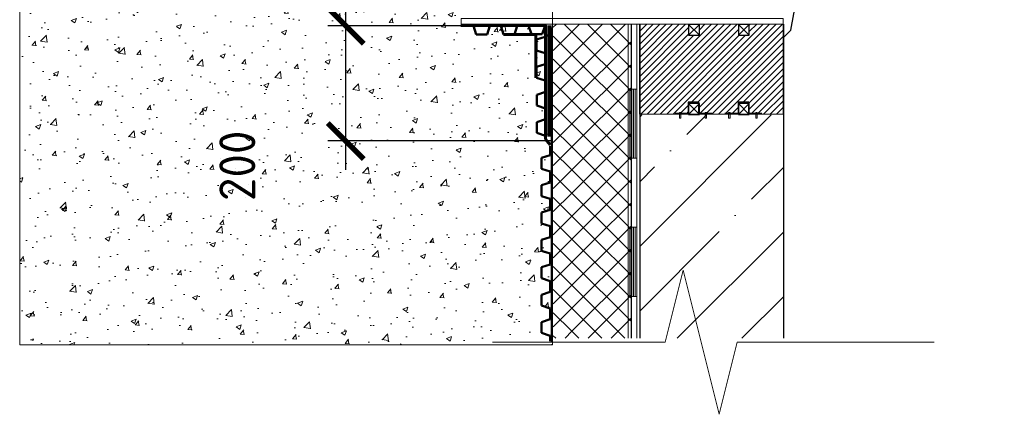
# Model space of a CAD drawing. Header units: millimetres. Extents: x 376598 to 1249954, y -318491 to -22134.
# Tile 9 of 256: x 525272 to 532110, y -185707 to -182967. Entities that reach past the tile are written whole.
import ezdxf

# ---------------------------------------------------------------- set-up
doc = ezdxf.new("R2010")
doc.units = ezdxf.units.MM
for name, color, linetype, lineweight in [('AF_Stena', 90, 'Continuous', 18), ('Standard', 7, 'Continuous', 25), ('РАЗМЕРЫ', 1, 'Continuous', 9)]:
    doc.layers.add(name, color=color, linetype=linetype, lineweight=lineweight)
doc.layers.add('Утеплитель стена', color=7, linetype='Continuous', true_color=0x8f8f8f)
doc.styles.add('GOST-2.304_Type-B', font='GOST_Common.ttf')
doc.dimstyles.new('СПДС', dxfattribs={"dimscale": 100, "dimtxt": 2.5, "dimasz": 2.5, "dimexe": 1.25, "dimexo": 0, "dimtad": 1, "dimdec": 0, "dimtxsty": 'GOST-2.304_Type-B', "dimblk": 'ARCHTICK', "dimcen": 2.5, "dimdle": 2, "dimadec": 0, "dimazin": 2, "dimtfac": 0.75, "dimtdec": 0, "dimtmove": 1, "dimatfit": 3, "dimfxl": 1, "dimtolj": 1, "dimarcsym": 1})

# ---------------------------------------------------------------- blocks, each defined once
blk = doc.blocks.new('_ArchTick')
at = {"color": 0, "linetype": 'ByBlock', "const_width": 0.15}
blk.add_lwpolyline([(-0.5, -0.5), (0.5, 0.5)], dxfattribs=at)

msp = doc.modelspace()

# ---------------------------------------------------------------- hatches: boundary and pattern name
at = {"layer": 'РАЗМЕРЫ', "lineweight": 0, "transparency": 33554648}
h = msp.add_hatch(dxfattribs=at)
h.set_pattern_fill('AR-CONC', color=8, scale=2)
h.set_pattern_definition([(49.99999999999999, (-536936.2040701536, -11633.11873364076), (364.369337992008, -31.87817107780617), [38.1, -419.1]), (355, (-536936.2040701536, -11633.11873364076), (-70.48684284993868, 382.1136904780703), [30.48, -335.28116834]), (100.4514447, (-536905.8400561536, -11635.77524064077), (293.8824941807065, 350.2355038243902), [32.38001759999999, -356.1804891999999]), (46.18420000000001, (-536936.2040701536, -11531.51873364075), (542.1580817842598, -84.0846558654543), [57.15, -628.65]), (96.63555760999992, (-536891.0242701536, -11538.52573364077), (474.808268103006, 494.8522491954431), [48.57004628, -534.27121632]), (351.1841511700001, (-536936.2040701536, -11531.51873364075), (474.8082681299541, 494.8522491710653), [45.71993414, -502.91946384]), (21, (-536885.4040701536, -11556.91873364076), (303.228782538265, -204.5303963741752), [38.1, -419.1]), (326.0000000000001, (-536885.4040701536, -11556.91873364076), (123.6040566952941, 368.3759322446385), [30.48, -335.28]), (71.45144499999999, (-536860.1350049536, -11573.96293344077), (426.8328385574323, 163.8455377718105), [32.3800176, -356.1798752]), (37.50000000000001, (-536936.2040701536, -11633.11873364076), (6.177206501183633, 169.1100777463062), [0, -331.216, 0, -340.36, 0, -336.55]), (7.499999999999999, (-536936.2040701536, -11633.11873364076), (133.6393250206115, 200.361149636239), [0, -194.056, 0, -323.596, 0, -128.27]), (327.5, (-537049.4880701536, -11633.11873364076), (271.1811903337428, -11.45748798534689), [0, -127, 0, -396.24, 0, -525.78]), (317.5, (-537100.2880701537, -11633.11873364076), (296.2583627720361, 50.85298206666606), [0, -165.1, 0, -263.144, 0, -373.38])])
h.paths.add_polyline_path([(528918.019442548, -181456.7218618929), (528858.0188321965, -181437.7216177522), (528858.0188321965, -181361.7236929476), (528918.019442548, -181342.7203970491), (528918.019442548, -181266.7255240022), (528858.0188321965, -181247.7222281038), (528858.0188321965, -181171.7243032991), (528918.019442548, -181152.7210074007), (528918.019442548, -181120.8562119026), (528949.8148208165, -181080.2262540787), (528949.8090253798, -181045.8299752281), (528889.3998564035, -181026.7003538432), (528889.3998564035, -180950.7024290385), (528949.7897746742, -180931.5758321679), (528949.8148208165, -181080.2262540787), (528918.019442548, -181120.8562119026), (528918.019442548, -181910.1849891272), (528972.2521813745, -181910.4366158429), (528972.2521813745, -178006.3322271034), (525272.1824588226, -178006.3322271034), (525272.1824588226, -181494.0591569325), (525761.9108966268, -181616.4912663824), (525272.1824588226, -181738.9233758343), (525272.1824588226, -182457.7412080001), (526099.9529908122, -182457.7412080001), (526099.9529908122, -182150.7910859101), (528330.6571554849, -182150.7910859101), (528330.6571554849, -181957.2308355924), (528517.659598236, -181957.2308355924), (528972.2521813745, -181957.2308355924), (528972.2521813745, -181949.9262434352), (528330.6571554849, -181946.9493985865), (528330.6571554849, -181907.4597709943), (528417.2142809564, -181907.861375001), (528436.5294478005, -181846.8662745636), (528512.5273726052, -181846.8662745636), (528532.0143400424, -181908.3940193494), (528736.7638767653, -181909.3440073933), (528800.5716791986, -181909.3440073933), (528819.5719233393, -181849.3433970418), (528895.569848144, -181849.3433970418), (528914.6941221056, -181909.7259810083), (528918.019442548, -181909.7259810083)])
h.paths.add_polyline_path([(528972.2521813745, -182997.7412080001), (528337.7433501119, -182997.7412080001), (528337.7433501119, -182957.7412080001), (528336.8093531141, -182957.7412080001), (528336.8093531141, -182765.0747459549), (526099.9529908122, -182765.0747459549), (526099.9529908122, -182457.7412080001), (525272.1824588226, -182457.7412080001), (525272.1824588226, -185225.5231334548), (528972.2521813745, -185225.5231334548)])
h.paths.add_polyline_path([(528923.9482930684, -183007.5097658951), (528923.9482930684, -183772.5299664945), (528863.9476827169, -183753.5266705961), (528863.9476827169, -183677.5287457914), (528923.9482930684, -183658.5254498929), (528923.9482930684, -183582.5305768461), (528863.9476827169, -183563.5272809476), (528863.9476827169, -183487.5293561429), (528923.9482930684, -183468.5291120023), (528923.9482930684, -183007.5097658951), (528920.622972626, -183007.5097658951), (528901.4986986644, -183067.8923498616), (528856.984769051, -183067.8923498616), (528856.984769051, -183069.5463468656), (528708.7163117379, -183069.5463468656), (528708.455612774, -183070.3694723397), (528632.4576879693, -183070.3694723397), (528631.4447979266, -183069.5463468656), (528826.0245409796, -183069.5463468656), (528806.3795710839, -183007.5097658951)], flags=16)
h = msp.add_hatch(color=1, dxfattribs=at)
h.dxf.hatch_style = 1
h.paths.add_polyline_path([(529873.6401010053, -181259.6344736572), (529863.8334987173, -181259.6344736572), (529863.8334987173, -181290.0466804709), (529873.6401010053, -181290.0466804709)])
h.paths.add_polyline_path([(529873.6401010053, -181290.0466804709), (529863.8334987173, -181290.0466804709), (529863.8334987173, -181298.8450796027), (529873.6401010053, -181298.8450796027)])
h.paths.add_polyline_path([(530043.8053688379, -181259.6344736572), (530033.9987665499, -181259.6344736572), (530033.9987665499, -181290.0466804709), (530043.8053688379, -181290.0466804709)])
h.paths.add_polyline_path([(530043.8053688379, -181290.0466804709), (530033.9987665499, -181290.0466804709), (530033.9987665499, -181298.8450796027), (530043.8053688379, -181298.8450796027)])
h.paths.add_polyline_path([(530224.1916024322, -181259.6344736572), (530220.6075490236, -181259.6344736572), (530214.3850001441, -181268.0064557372), (530214.3850001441, -181290.0466804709), (530224.1916024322, -181290.0466804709)])
h.paths.add_polyline_path([(530224.1916024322, -181290.0466804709), (530214.3850001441, -181290.0466804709), (530214.3850001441, -181298.8450796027), (530224.1916024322, -181298.8450796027)])
h.paths.add_polyline_path([(530220.6075490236, -181259.6344736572), (530214.3850001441, -181259.6344736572), (530214.3850001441, -181268.0064557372)], flags=17)
h.paths.add_polyline_path([(530393.5873380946, -181259.6344736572), (530383.7807358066, -181259.6344736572), (530383.7807358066, -181290.0466804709), (530393.5873380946, -181290.0466804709)])
h.paths.add_polyline_path([(530393.5873380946, -181290.0466804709), (530383.7807358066, -181290.0466804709), (530383.7807358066, -181298.8450796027), (530393.5873380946, -181298.8450796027)])
h.paths.add_polyline_path([(530393.5873380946, -183623.0502513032), (530383.7807358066, -183623.0502513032), (530383.7807358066, -183651.4933110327), (530393.5873380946, -183651.4933110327)])
h.paths.add_polyline_path([(530393.5873380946, -183617.304916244), (530383.7807358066, -183617.304916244), (530383.7807358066, -183623.0502513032), (530393.5873380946, -183623.0502513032)])
h.paths.add_polyline_path([(530393.5873380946, -183612.2827050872), (530383.7807358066, -183612.2827050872), (530383.7807358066, -183617.304916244), (530393.5873380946, -183617.304916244)])
h.paths.add_polyline_path([(530205.3873932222, -183623.0502513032), (530195.5807909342, -183623.0502513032), (530195.5807909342, -183651.4933110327), (530205.3873932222, -183651.4933110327)])
h.paths.add_polyline_path([(530205.3873932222, -183617.304916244), (530195.5807909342, -183617.304916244), (530195.5807909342, -183623.0502513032), (530205.3873932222, -183623.0502513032)])
h.paths.add_polyline_path([(530205.3873932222, -183612.2827050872), (530195.5807909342, -183612.2827050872), (530195.5807909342, -183617.304916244), (530205.3873932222, -183617.304916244)])
h.paths.add_polyline_path([(530043.1739578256, -183623.0502513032), (530033.3673555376, -183623.0502513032), (530033.3673555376, -183651.4933110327), (530043.1739578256, -183651.4933110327)])
h.paths.add_polyline_path([(530043.1739578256, -183617.304916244), (530033.3673555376, -183617.304916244), (530033.3673555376, -183623.0502513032), (530043.1739578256, -183623.0502513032)])
h.paths.add_polyline_path([(530043.1739578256, -183612.2827050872), (530033.3673555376, -183612.2827050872), (530033.3673555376, -183617.304916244), (530043.1739578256, -183617.304916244)])
h.paths.add_polyline_path([(529863.912425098, -183612.2827050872), (529854.10582281, -183612.2827050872), (529854.10582281, -183617.304916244), (529863.912425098, -183617.304916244)])
h.paths.add_polyline_path([(529863.912425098, -183617.304916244), (529854.10582281, -183617.304916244), (529854.10582281, -183623.0502513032), (529863.912425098, -183623.0502513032)])
h.paths.add_polyline_path([(529863.912425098, -183623.0502513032), (529854.10582281, -183623.0502513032), (529854.10582281, -183651.4933110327), (529863.912425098, -183651.4933110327)])
h = msp.add_hatch(dxfattribs=at)
h.set_pattern_fill('ANSI31', color=1, scale=10)
h.set_pattern_definition([(45, (-536936.2040701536, -11633.11873364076), (-22.45064030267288, 22.45064030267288), [])])
h.paths.add_polyline_path([(530574.5646427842, -182997.8386910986), (529578.1548231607, -182997.8386910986), (529578.1548231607, -183623.0502513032), (529918.1677948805, -183623.0502513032), (529918.1677948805, -183549.6487137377), (529993.1677948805, -183549.6487137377), (529993.1677948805, -183623.0502513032), (530264.0641151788, -183623.0502513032), (530264.0641151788, -183549.6487137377), (530339.0641151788, -183549.6487137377), (530339.0641151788, -183623.0502513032), (530574.5646427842, -183623.0502513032)])
h.paths.add_polyline_path([(529993.1677948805, -183074.6276162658), (529918.1677948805, -183074.6276162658), (529918.1677948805, -182999.6276162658), (529993.1677948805, -182999.6276162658)], flags=16)
h.paths.add_polyline_path([(530264.0641151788, -182999.6276162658), (530339.0641151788, -182999.6276162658), (530339.0641151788, -183074.6276162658), (530264.0641151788, -183074.6276162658)], flags=16)
at = {"layer": 'РАЗМЕРЫ', "transparency": 33554648}
h = msp.add_hatch(dxfattribs=at)
h.set_pattern_fill('ANSI35', color=1, scale=100)
h.set_pattern_definition([(45, (-457249.8733859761, -36264.56151355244), (-449.0128060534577, 449.0128060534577), []), (45, (-456800.860385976, -36264.56151355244), (-449.0128060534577, 449.0128060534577), [793.75, -158.75, 0, -158.75])])
h.paths.add_polyline_path([(529578.1548231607, -185178.3263280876), (530578.1548231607, -185178.3263280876), (530578.1548231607, -183628.4056633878), (529578.1548231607, -183628.4056633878)])

# ---------------------------------------------------------------- linework, layer by layer
at = {"layer": 'AF_Stena', "lineweight": 20}
for points in [[(529879.6740885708, -184706.9747402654), (529754.6740885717, -185206.9747402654)], [(530129.6740885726, -185706.9747402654), (529879.6740885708, -184706.9747402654)], [(529644.6736885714, -185206.9747402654), (528556.4581303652, -185206.9747402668)], [(529754.6740885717, -185206.9747402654), (529644.6736885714, -185206.9747402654)], [(530254.6740885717, -185206.9747402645), (530129.6740885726, -185706.9747402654)], [(530364.6744885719, -185206.9747402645), (530254.6740885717, -185206.9747402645)], [(530364.6744885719, -185206.9747402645), (531622.5885019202, -185206.9747402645)]]:
    msp.add_lwpolyline(points, dxfattribs=at)
at = {"layer": 'Standard', "color": 7, "linetype": 'Continuous', "lineweight": 50, "transparency": 33554687}
for p, q in [((528442.4582983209, -183070.3694723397), (528423.4580541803, -183010.3688619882)), ((528537.459519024, -183010.3688619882), (528518.4562231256, -183070.3694723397)), ((528611.5997210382, -183007.89173951), (528539.4893303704, -183007.89173951)), ((528632.4576879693, -183070.3694723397), (528613.4543920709, -183010.3688619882)), ((528727.4589086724, -183010.3688619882), (528708.455612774, -183070.3694723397)), ((528806.500529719, -183007.89173951), (528734.3901390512, -183007.89173951)), ((528825.5007738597, -183067.8923498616), (528806.500529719, -183007.89173951)), ((528920.5019945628, -183007.89173951), (528901.4986986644, -183067.8923498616)), ((528518.4562231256, -183070.3694723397), (528442.4582983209, -183070.3694723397)), ((528708.455612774, -183070.3694723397), (528632.4576879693, -183070.3694723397)), ((528901.4986986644, -183067.8923498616), (528825.5007738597, -183067.8923498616)), ((528861.4705602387, -183104.4868806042), (528921.4711705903, -183085.4866364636)), ((528861.4705602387, -183180.4848054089), (528861.4705602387, -183104.4868806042)), ((528921.4711705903, -183199.4881013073), (528861.4705602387, -183180.4848054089)), ((528861.4705602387, -183294.4862702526), (528921.4711705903, -183275.4829743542)), ((528861.4705602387, -183370.4841950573), (528861.4705602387, -183294.4862702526)), ((528921.4711705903, -183389.4874909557), (528861.4705602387, -183370.4841950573)), ((528923.9482930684, -183468.5291120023), (528923.9482930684, -183396.4187213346)), ((528863.9476827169, -183487.5293561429), (528923.9482930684, -183468.5291120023)), ((528863.9476827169, -183563.5272809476), (528863.9476827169, -183487.5293561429)), ((528923.9482930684, -183582.5305768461), (528863.9476827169, -183563.5272809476)), ((528863.9476827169, -183677.5287457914), (528923.9482930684, -183658.5254498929)), ((528863.9476827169, -183753.5266705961), (528863.9476827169, -183677.5287457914)), ((528923.9482930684, -183772.5299664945), (528863.9476827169, -183753.5266705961)), ((528956.7303127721, -183845.1918792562), (528956.7303127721, -183907.3729207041)), ((528956.7303127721, -183907.3729207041), (528896.7297024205, -183926.3701130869)), ((528896.7297024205, -183926.3701130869), (528896.7297024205, -184002.3710896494)), ((528896.7297024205, -184002.3710896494), (528956.7303127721, -184021.3682820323)), ((528956.7303127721, -184021.3682820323), (528956.7303127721, -184097.3723103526)), ((528956.7303127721, -184097.3723103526), (528896.7297024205, -184116.3695027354)), ((528896.7297024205, -184116.3695027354), (528896.7297024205, -184192.3704792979)), ((528896.7297024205, -184192.3704792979), (528956.7303127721, -184211.3676716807)), ((528956.7303127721, -184211.3676716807), (528956.7303127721, -184287.3686482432)), ((528956.7303127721, -184287.3686482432), (528896.7297024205, -184306.3688923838)), ((528896.7297024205, -184306.3688923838), (528896.7297024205, -184382.3698689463)), ((528896.7297024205, -184382.3698689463), (528956.7303127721, -184401.3670613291)), ((528956.7303127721, -184401.3670613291), (528956.7303127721, -184477.3680378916)), ((528956.7303127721, -184477.3680378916), (528896.7297024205, -184496.3713337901)), ((528896.7297024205, -184496.3713337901), (528896.7297024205, -184572.3692585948)), ((528896.7297024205, -184572.3692585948), (528956.7303127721, -184591.3725544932)), ((528956.7303127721, -184591.3725544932), (528956.7303127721, -184667.3674275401)), ((528956.7303127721, -184667.3674275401), (528896.7297024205, -184686.3707234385)), ((528896.7297024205, -184686.3707234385), (528896.7297024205, -184762.3686482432)), ((528896.7297024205, -184762.3686482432), (528956.7303127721, -184781.3688923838)), ((528956.7303127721, -184781.3688923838), (528956.7303127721, -184857.3729207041)), ((528956.7303127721, -184857.3729207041), (528896.7297024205, -184876.3701130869)), ((528896.7297024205, -184876.3701130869), (528896.7297024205, -184952.3710896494)), ((528896.7297024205, -184952.3710896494), (528956.7303127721, -184971.3682820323)), ((528956.7303127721, -184971.3682820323), (528956.7303127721, -185047.3723103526)), ((528956.7303127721, -185047.3723103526), (528896.7297024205, -185066.3695027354)), ((528896.7297024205, -185066.3695027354), (528896.7297024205, -185142.3704792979)), ((528896.7297024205, -185142.3704792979), (528956.7303127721, -185161.3676716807)), ((528956.7303127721, -185161.3676716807), (528956.7303127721, -185199.3681599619))]:
    msp.add_line(p, q, dxfattribs=at)
at = {"layer": 'Standard', "color": 7, "linetype": 'Continuous', "lineweight": 18, "transparency": 33554687}
for p, q in [((529498.4245985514, -182997.7412080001), (529498.4245985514, -183448.5936688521)), ((529558.4282606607, -182997.7412080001), (529558.4282606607, -183448.5936688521)), ((529498.4245985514, -183448.5936688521), (529498.4245985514, -184408.5973309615)), ((529498.4245985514, -183448.5936688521), (529558.4282606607, -183448.5936688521)), ((529498.4245985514, -183448.5936688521), (529558.4282606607, -183448.5936688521)), ((529510.4241102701, -183448.5936688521), (529510.4241102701, -183928.5985516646)), ((529522.4236219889, -183448.5936688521), (529522.4236219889, -183928.5985516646)), ((529534.4231337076, -183448.5936688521), (529534.4231337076, -183928.5985516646)), ((529546.428748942, -183448.5936688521), (529546.428748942, -183928.5985516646)), ((529558.4282606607, -183448.5936688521), (529558.4282606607, -184408.5973309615)), ((529498.4245985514, -183928.5985516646), (529558.4282606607, -183928.5985516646)), ((529498.4245985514, -184408.5973309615), (529498.4245985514, -185178.3263280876)), ((529498.4245985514, -184408.5973309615), (529558.4282606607, -184408.5973309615)), ((529498.4245985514, -184408.5973309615), (529558.4282606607, -184408.5973309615)), ((529510.4241102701, -184408.5973309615), (529510.4241102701, -184888.5961102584)), ((529522.4236219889, -184408.5973309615), (529522.4236219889, -184888.5961102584)), ((529534.4231337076, -184408.5973309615), (529534.4231337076, -184888.5961102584)), ((529546.428748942, -184408.5973309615), (529546.428748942, -184888.5961102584)), ((529558.4282606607, -184408.5973309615), (529558.428260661, -185178.3263280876)), ((529498.4245985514, -184888.5961102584), (529558.4282606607, -184888.5961102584))]:
    msp.add_line(p, q, dxfattribs=at)
at = {"layer": 'РАЗМЕРЫ', "color": 1, "lineweight": 30}
for p, q in [((530627.9852103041, -183038.5708342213), (530673.5480204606, -182792.8421043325)), ((530581.1838389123, -183086.63834133), (530627.9852103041, -183038.5708342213))]:
    msp.add_line(p, q, dxfattribs=at)
at = {"layer": 'РАЗМЕРЫ', "color": 1, "lineweight": 140}
msp.add_line((528950.6484246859, -183007.800114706), (528950.6484246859, -183778.251881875), dxfattribs=at)
at = {"layer": 'РАЗМЕРЫ', "color": 1, "lineweight": 0}
for p, q in [((529918.1677948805, -182999.6276162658), (529993.1677948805, -183074.6276162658)), ((529993.1677948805, -182999.6276162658), (529918.1677948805, -183074.6276162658)), ((530264.0641151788, -182999.6276162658), (530339.0641151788, -183074.6276162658)), ((530339.0641151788, -182999.6276162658), (530264.0641151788, -183074.6276162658)), ((529918.1677948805, -183549.6487137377), (529993.1677948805, -183624.6487137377)), ((529993.1677948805, -183549.6487137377), (529918.1677948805, -183624.6487137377)), ((530264.0641151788, -183549.6487137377), (530339.0641151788, -183624.6487137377)), ((530339.0641151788, -183549.6487137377), (530264.0641151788, -183624.6487137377))]:
    msp.add_line(p, q, dxfattribs=at)
for points in [[(528972.2521813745, -178006.3322271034), (525272.1824588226, -178006.3322271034), (525272.1824588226, -185225.5231334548), (528972.2521813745, -185225.5231334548)], [(528337.7433501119, -182957.7412080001), (530575.3565098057, -182957.7412080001), (530575.3565098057, -182997.7412080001), (528337.7433501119, -182997.7412080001)], [(529577.6040628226, -182997.8386910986), (530574.5646427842, -182997.8386910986), (530574.5646427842, -183623.0502513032), (529577.6040628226, -183623.0502513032)], [(529578.1548231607, -182997.8386910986), (530574.5646427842, -182997.8386910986), (530574.5646427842, -183623.0502513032), (529578.1548231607, -183623.0502513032)], [(529854.10582281, -183612.2827050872), (529863.912425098, -183612.2827050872), (529863.912425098, -183651.4933110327), (529854.10582281, -183651.4933110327)], [(530033.3673555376, -183612.2827050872), (530043.1739578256, -183612.2827050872), (530043.1739578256, -183651.4933110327), (530033.3673555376, -183651.4933110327)], [(530195.5807909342, -183612.2827050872), (530205.3873932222, -183612.2827050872), (530205.3873932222, -183651.4933110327), (530195.5807909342, -183651.4933110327)], [(530383.7807358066, -183612.2827050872), (530393.5873380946, -183612.2827050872), (530393.5873380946, -183651.4933110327), (530383.7807358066, -183651.4933110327)]]:
    msp.add_lwpolyline(points, close=True, dxfattribs=at)
at = {"layer": 'РАЗМЕРЫ', "color": 7, "lineweight": 60}
msp.add_lwpolyline([(528955.3605291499, -183836.5198917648), (528923.9482930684, -183796.3795350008), (528923.9482930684, -183007.5097658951), (528335.570791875, -183007.5097658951)], dxfattribs=at)
at = {"layer": 'РАЗМЕРЫ', "color": 1, "lineweight": 30}
for points in [[(529578.1548231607, -182997.7412080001), (529578.1548231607, -185178.3263280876)], [(530578.1548231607, -185178.3263280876), (530578.1548231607, -182997.7412080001)]]:
    msp.add_lwpolyline(points, dxfattribs=at)
for points in [[(529918.1677948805, -183074.6276162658), (529993.1677948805, -183074.6276162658), (529993.1677948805, -182999.6276162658), (529918.1677948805, -182999.6276162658)], [(530264.0641151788, -183074.6276162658), (530339.0641151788, -183074.6276162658), (530339.0641151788, -182999.6276162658), (530264.0641151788, -182999.6276162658)], [(529918.1677948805, -183624.6487137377), (529993.1677948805, -183624.6487137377), (529993.1677948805, -183549.6487137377), (529918.1677948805, -183549.6487137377)], [(530264.0641151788, -183624.6487137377), (530339.0641151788, -183624.6487137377), (530339.0641151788, -183549.6487137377), (530264.0641151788, -183549.6487137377)]]:
    msp.add_lwpolyline(points, close=True, dxfattribs=at)
at = {"layer": 'РАЗМЕРЫ', "color": 1, "lineweight": 60}
msp.add_lwpolyline([(528856.984769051, -183371.250464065), (528856.984769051, -183069.5463468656), (528631.4447979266, -183069.5463468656)], dxfattribs=at)
at = {"layer": 'РАЗМЕРЫ', "color": 4, "lineweight": 30}
for points in [[(530079.887080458, -183617.304916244), (529989.887080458, -183617.304916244), (529989.887080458, -183539.5498699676), (529914.887080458, -183539.5498699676), (529914.887080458, -183617.304916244), (529824.2650472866, -183617.304916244)], [(530425.9775973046, -183617.304916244), (530335.9775973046, -183617.304916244), (530335.9775973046, -183539.5498699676), (530260.9775973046, -183539.5498699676), (530260.9775973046, -183617.304916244), (530170.3555641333, -183617.304916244)]]:
    msp.add_lwpolyline(points, dxfattribs=at)
at = {"layer": 'Утеплитель стена', "color": 253, "linetype": 'Continuous', "lineweight": -3, "true_color": 0xa0a0a0, "transparency": 33554687}
for p, q in [((528962.0941356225, -183021.8584535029), (528962.0941356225, -185202.4435735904)), ((529518.1511610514, -182997.7412080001), (529518.1511610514, -185178.3263280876))]:
    msp.add_line(p, q, dxfattribs=at)
at = {"layer": 'Утеплитель стена', "color": 252, "linetype": 'Continuous', "lineweight": 18, "true_color": 0x8f8f8f, "transparency": 33554687}
for p, q in [((528978.1548231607, -183019.7240399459), (529000.1376551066, -182997.7412080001)), ((528978.1548231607, -183179.7226940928), (529107.3906630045, -183050.4857586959)), ((529054.6481243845, -182997.7412080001), (529107.3906630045, -183050.4857586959)), ((529107.3906630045, -183050.4857586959), (529160.1392378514, -182997.7412080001)), ((529107.3906630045, -183210.4833172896), (529320.1408878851, -182997.7412080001)), ((529107.3906630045, -183370.486979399), (529480.1364344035, -182997.7412080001)), ((529107.3906630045, -183050.4857586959), (529518.1511610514, -183461.2445157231)), ((529214.6436709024, -182997.7412080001), (529518.1511610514, -183301.248698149)), ((529374.6529819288, -182997.7412080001), (529518.1511610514, -183141.2399953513)), ((528978.1548231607, -183081.2499424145), (529107.3906630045, -183210.4833172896)), ((529107.3906630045, -183530.4845379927), (529518.1511610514, -183119.7318744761)), ((528978.1548231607, -183339.7203896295), (529107.3906630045, -183210.4833172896)), ((528978.1548231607, -183241.2494962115), (529107.3906630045, -183370.486979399)), ((529107.3906630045, -183210.4833172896), (529518.1511610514, -183621.245773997)), ((529107.3906630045, -183690.4882001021), (529518.1511610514, -183279.7277020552)), ((528978.1548231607, -183499.7228192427), (529107.3906630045, -183370.486979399)), ((529107.3906630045, -183370.486979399), (529518.1511610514, -183781.2452389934)), ((528978.1548231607, -183401.2474656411), (529107.3906630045, -183530.4845379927)), ((529107.3906630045, -183850.4857586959), (529518.1511610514, -183439.7304836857)), ((528978.1548231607, -183659.7220211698), (529107.3906630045, -183530.4845379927)), ((529107.3906630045, -183530.4845379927), (529518.1511610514, -183941.2424245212)), ((528978.1548231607, -183561.2523602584), (529107.3906630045, -183690.4882001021)), ((529107.3906630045, -184010.4833172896), (529518.1511610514, -183599.7272961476)), ((528978.1548231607, -183819.7240399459), (529107.3906630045, -183690.4882001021)), ((528978.1548231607, -183721.2490971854), (529107.3906630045, -183850.4857586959)), ((529107.3906630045, -183690.4882001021), (529518.1511610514, -184101.248698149)), ((529107.3906630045, -184170.486979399), (529518.1511610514, -183759.7264813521)), ((528978.1548231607, -183979.7240635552), (529107.3906630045, -183850.4857586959)), ((529107.3906630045, -183850.4857586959), (529518.1511610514, -184261.2423394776)), ((528978.1548231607, -183881.2481817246), (529107.3906630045, -184010.4833172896)), ((529107.3906630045, -184330.4845379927), (529518.1511610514, -183919.7275219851)), ((528978.1548231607, -184139.7224438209), (529107.3906630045, -184010.4833172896)), ((529107.3906630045, -184010.4833172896), (529518.1511610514, -184421.2490384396)), ((528978.1548231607, -184041.2505233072), (529107.3906630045, -184170.486979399)), ((529107.3906630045, -184490.4882001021), (529518.1511610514, -184079.7277020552)), ((528978.1548231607, -184299.7228192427), (529107.3906630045, -184170.486979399)), ((528978.1548231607, -184201.2481503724), (529107.3906630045, -184330.4845379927)), ((529107.3906630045, -184170.486979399), (529427.3979872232, -184490.4882001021)), ((529267.4004286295, -184490.4882001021), (529518.1511610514, -184239.7353420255)), ((528978.1548231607, -184459.7302382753), (529107.3906630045, -184330.4845379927)), ((529107.3906630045, -184330.4845379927), (529267.4004286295, -184490.4882001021)), ((528978.1548231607, -184361.2523602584), (529107.3906630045, -184490.4882001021)), ((529427.3979872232, -184490.4882001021), (529518.1511610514, -184399.7341607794)), ((528978.1548231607, -184619.7240399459), (529107.3906630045, -184490.4882001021)), ((529107.3906630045, -184650.4857586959), (529267.4004286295, -184490.4882001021)), ((529107.3906630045, -184810.4833172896), (529427.3979872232, -184490.4882001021)), ((529107.3906630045, -184490.4882001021), (529518.1511610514, -184901.248698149)), ((529267.4004286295, -184490.4882001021), (529518.1511610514, -184741.2399953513)), ((529427.3979872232, -184490.4882001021), (529518.1511610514, -184581.2418066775)), ((528978.1548231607, -184521.2449886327), (529107.3906630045, -184650.4857586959)), ((529107.3906630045, -184970.486979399), (529518.1511610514, -184559.7264813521)), ((528978.1548231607, -184779.7226940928), (529107.3906630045, -184650.4857586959)), ((528978.1548231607, -184681.2499424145), (529107.3906630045, -184810.4833172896)), ((529107.3906630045, -184650.4857586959), (529518.1511610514, -185061.2445157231)), ((529107.3906630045, -185130.4845379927), (529518.1511610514, -184719.7318744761)), ((528978.1548231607, -184939.7203896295), (529107.3906630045, -184810.4833172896)), ((529107.3906630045, -184810.4833172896), (529475.2319197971, -185178.3263280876)), ((528978.1548231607, -184841.2494962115), (529107.3906630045, -184970.486979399)), ((529219.5525350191, -185178.3263280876), (529518.1511610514, -184879.7277020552)), ((528978.1548231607, -185099.7228192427), (529107.3906630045, -184970.486979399)), ((528978.1548231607, -185001.2474656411), (529107.3906630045, -185130.4845379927)), ((529107.3906630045, -184970.486979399), (529315.2311443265, -185178.3263280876)), ((529379.5535543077, -185178.3263280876), (529518.1511610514, -185039.7304836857)), ((528978.1548231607, -185161.2523602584), (528995.2287909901, -185178.3263280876)), ((529059.5494812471, -185178.3263280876), (529107.3906630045, -185130.4845379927)), ((529107.3906630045, -185130.4845379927), (529155.232757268, -185178.3263280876))]:
    msp.add_line(p, q, dxfattribs=at)

# ---------------------------------------------------------------- dimensions: what is measured, and where the dimension line sits
at = {"layer": 'РАЗМЕРЫ', "color": 1, "lineweight": 0}
msp.add_linear_dim(base=(527536.5136629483, -183008.7283869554), p1=(528965.7894547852, -183808.7283869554), p2=(528634.061658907, -183008.7283869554), angle=90, location=(526783.6527276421, -183981.5178901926), dimstyle='СПДС', override={"dimlfac": 0.25}, dxfattribs=at).render()

doc.saveas('drawing.dxf')
